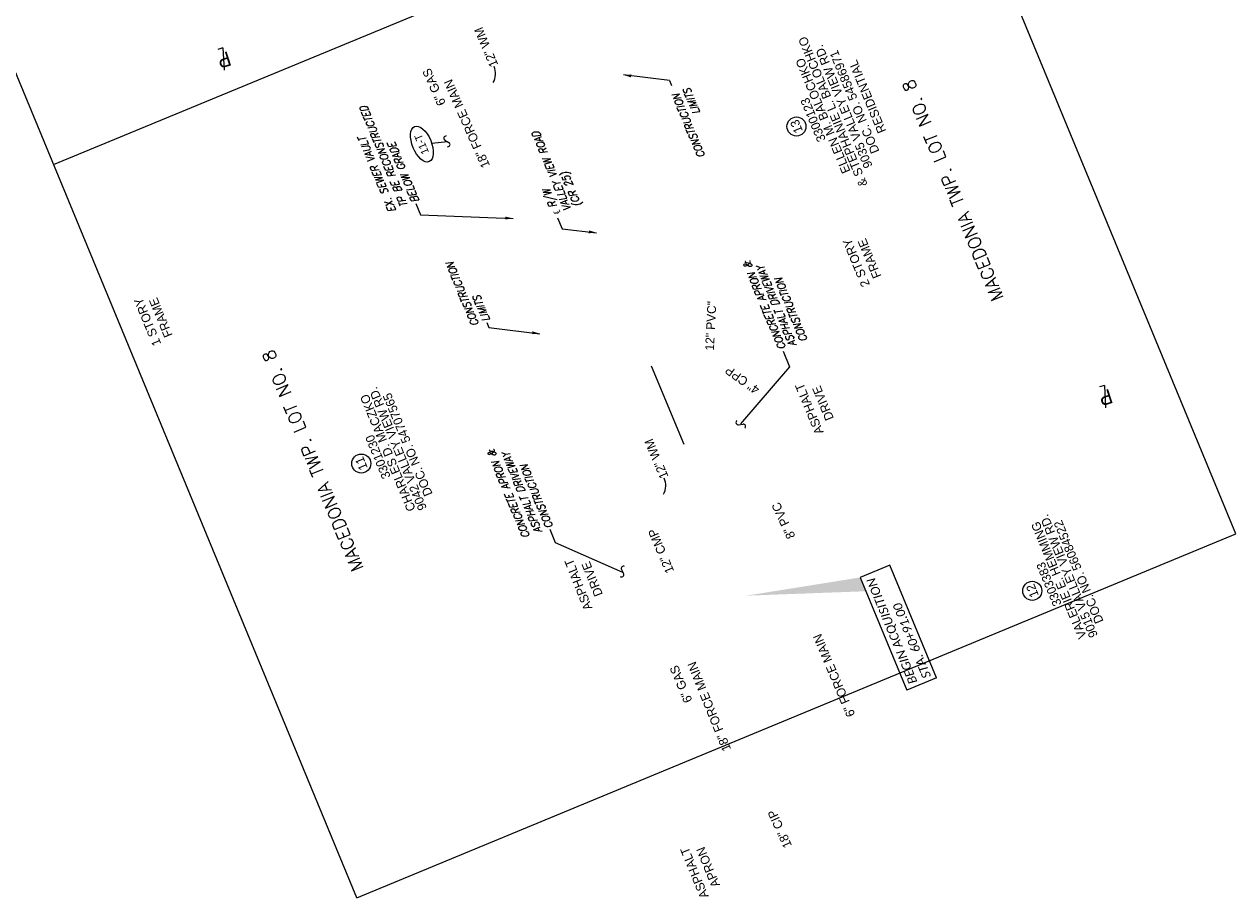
# Model space of a CAD drawing. Header units: feet. Extents: x 2244667 to 2246839, y 594935 to 597097.
# Tile 7 of 14: x 2245762 to 2246144, y 595585 to 595861. Entities that reach past the tile are written whole.
import ezdxf
from ezdxf.enums import TextEntityAlignment as Align

# ---------------------------------------------------------------- set-up
doc = ezdxf.new("R2010")
doc.units = ezdxf.units.FT
doc.header["$MEASUREMENT"] = 0
doc.layers.add('0_Mview', color=7, linetype='Continuous', plot=False)
doc.layers.add('0_View_Frame_Border', color=245, linetype='Continuous', plot=False)
for name, color, linetype in [('DR_X_Text', 7, 'Continuous'), ('DV_X_Text_02', 6, 'Continuous'), ('GE_X_CL_Text', 7, 'Continuous'), ('PV_X_Text', 7, 'Continuous'), ('RW_P_Text_01', 4, 'Continuous'), ('SH_Text', 7, 'Continuous'), ('UT_X_Gas_Text', 7, 'Continuous'), ('UT_X_Sanitary_Text', 7, 'Continuous'), ('UT_X_Water_Text', 7, 'Continuous')]:
    doc.layers.add(name, color=color, linetype=linetype)
doc.styles.add('P_Slanted_Normal', font='calibrii.ttf', dxfattribs={"height": 0.14})
doc.styles.add('ROMANS', font='ROMANS.shx', dxfattribs={"height": 2.4})
doc.styles.add('Slanted Normal CL CONST', font='romans.shx', dxfattribs={"width": 0.9, "oblique": 15, "height": 14})
doc.styles.add('Slanted-Normal', font='font31.shx', dxfattribs={"height": 0.14})
doc.styles.add('Slanted-Normal LS 0.50_0', font='font31.shx')

# ---------------------------------------------------------------- blocks, each defined once
blk = doc.blocks.new('SQUIG')
blk.add_line((0.035, 0.029), (-0.021, -0.02))
for centre, start, end in [((-0.044, 0.008), 158.1069, 307.9876), ((0.057, 0.001), 341.0875, 128.316)]:
    blk.add_arc(centre, 0.0361, start, end)
blk = doc.blocks.new('AH2')
blk.add_solid([(8, -1.5), (0, 0), (8, 1.5)])
blk = doc.blocks.new('PL')
for q in [(0.055, 0.209), (0.048, -0.132)]:
    blk.add_line((-0.034, -0.132), q)
at = {"style": 'Slanted-Normal'}
blk.add_text('P', height=0.23, dxfattribs=at).set_placement((-0.097, -0.059))

msp = doc.modelspace()

# ---------------------------------------------------------------- hatches: boundary and pattern name
at = {"layer": 'RW_P_Text_01'}
h = msp.add_hatch(color=256, dxfattribs=at)
h.dxf.hatch_style = 1
h.paths.add_polyline_path([(2245989.67, 595680.62), (2246025.67, 595686.38), (2246027.47, 595682.03)])

# ---------------------------------------------------------------- linework, layer by layer
at = {"layer": '0_Mview'}
msp.add_line((2245970.12, 595728.22), (2245959.88, 595752.98), dxfattribs=at)
at = {"layer": '0_View_Frame_Border'}
for p, q in [((2245771.28, 595816.45), (2246048.49, 595931.15)), ((2245866.87, 595585.44), (2246144.07, 595700.14))]:
    msp.add_line(p, q, dxfattribs=at)
at = {"layer": '0_View_Frame_Border', "flags": 128}
for points in [[(2246144.07, 595700.14), (2245845.46, 596421.83, 0.049646), (2245652.86, 596781.58)], [(2245866.87, 595585.44), (2245568.25, 596307.13, 0.049646), (2245403.71, 596614.49)]]:
    msp.add_lwpolyline(points, format="xyb", dxfattribs=at)
at = {"layer": 'DV_X_Text_02'}
for centre in [(2246005.54, 595828.48), (2245868.33, 595722.27), (2246079.91, 595682.15)]:
    msp.add_circle(centre, 3, dxfattribs=at)
at = {"layer": 'GE_X_CL_Text'}
for p, q in [((2245930.23, 595799.73), (2245931.68, 595796.23)), ((2245931.68, 595796.23), (2245942.49, 595795))]:
    msp.add_line(p, q, dxfattribs=at)
at = {"layer": 'RW_P_Text_01'}
for p, q in [((2245965.51, 595842.96), (2245951, 595844.71)), ((2245965.51, 595842.96), (2245966.15, 595841.42)), ((2245890.53, 595823.21), (2245895.46, 595823.71)), ((2245885.56, 595804.23), (2245887.02, 595800.69)), ((2245887.02, 595800.69), (2245916.17, 595799.51, 1061.19)), ((2245907.91, 595766.75), (2245908.57, 595765.16)), ((2245908.57, 595765.16), (2245924.63, 595763.19)), ((2246001.35, 595757.65), (2246003.4, 595752.7)), ((2246003.4, 595752.7), (2245987.94, 595734.75)), ((2245927.79, 595701.55), (2245929.5, 595697.43)), ((2245929.5, 595697.43), (2245950.74, 595688.07)), ((2246035.01, 595690.25), (2246025.67, 595686.38)), ((2246049.72, 595654.69), (2246035.01, 595690.25)), ((2246025.67, 595686.38), (2246040.38, 595650.82)), ((2246049.72, 595654.69), (2246040.38, 595650.82))]:
    msp.add_line(p, q, dxfattribs=at)
msp.add_ellipse((2245887.44, 595822.94), major_axis=(-2.29, 5.54), ratio=0.5, dxfattribs=at)
at = {"layer": 'UT_X_Water_Text'}
for centre in [(2245904.93, 595845.1), (2245958.6, 595715.39)]:
    msp.add_arc(centre, 5.73, 330.8218, 23.5739, dxfattribs=at)

# ---------------------------------------------------------------- block references
at = {"layer": 'GE_X_CL_Text', "xscale": 0.3, "yscale": 0.3, "zscale": 0.3}
for p, rotation in [((2245916.17, 595799.51, 1061.19), 177.106615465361), ((2245942.49, 595795), 173.1539949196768)]:
    msp.add_blockref('AH2', p, dxfattribs=dict(at, rotation=rotation))
at = {"layer": 'RW_P_Text_01'}
for name, p, xscale, yscale, zscale, rotation in [('PL', (2245824.84, 595850.56, 3534245.5), 20, 20, 20, 197.9810913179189), ('AH2', (2245951, 595844.71), 0.3000000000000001, 0.3000000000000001, 0.3000000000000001, 353.1539949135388), ('SQUIG', (2245895.46, 595823.71), 20, 20, 20, 108.6308966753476), ('AH2', (2245924.63, 595763.19), 0.3, 0.3, 0.3, 173.1539949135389), ('PL', (2246102.8, 595744.18, 3534245.5), 20, 20, 20, 197.9810913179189), ('SQUIG', (2245988.15, 595734.59), 20, 20, 20, 146.8999386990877), ('SQUIG', (2245950.74, 595688.07), 20, 20, 20, 76.64817515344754)]:
    msp.add_blockref(name, p, dxfattribs=dict(at, xscale=xscale, yscale=yscale, zscale=zscale, rotation=rotation))

# ---------------------------------------------------------------- texts
at = {"layer": 'DR_X_Text', "style": 'Slanted-Normal'}
for s, rotation, p in [('4" CPP', 144.2166, (2245994.2, 595746.16)), ('8" PVC', 114.8679, (2246005.26, 595699.33)), ('12" CMP', 112.8984, (2245967.02, 595688.41)), ('18" CIP', 114.4656, (2246004.19, 595601.9))]:
    msp.add_text(s, height=2.8, rotation=rotation, dxfattribs=at).set_placement(p)
at = {"layer": 'DR_X_Text', "insert": (2245977.5, 595773.51), "char_height": 2.8, "attachment_point": 3, "rotation": 87.0987, "style": 'Slanted-Normal'}
msp.add_mtext('12" PVC"', dxfattribs=at)
at = {"layer": 'DV_X_Text_02', "style": 'Slanted-Normal'}
for s, p in [('& STEPHANIE L. BALOCHKO', (2246017.01, 595833.13)), ('9035 VALLEY VIEW RD.', (2246020.35, 595834.75)), ('DOC. NO. 54586971', (2246023.82, 595836.19)), ('ELLEN M. BALOCHKO', (2246013.89, 595831.84)), ('RESIDENTIAL', (2246027.91, 595837.88)), ('3300123', (2246010.78, 595830.55)), ('13', (2246005.54, 595828.48)), ('2 STORY', (2246024.4, 595785.51)), ('FRAME', (2246028.58, 595786.85)), ('1 STORY', (2245800.91, 595766.9)), ('FRAME', (2245805.1, 595768.24)), ('9042 VALLEY VIEW RD.', (2245879.8, 595726.92)), ('CHARLES D. MACZKO', (2245876.68, 595725.63)), ('DOC. NO. 54707565', (2245882.92, 595728.21)), ('3301230', (2245873.56, 595724.34)), ('11', (2245868.33, 595722.27)), ('VALERIE E. HEMMING', (2246088.27, 595685.51)), ('9015 VALLEY VIEW RD.', (2246091.39, 595686.8)), ('DOC. NO. 56084522', (2246094.5, 595688.09)), ('3303383', (2246085.15, 595684.22)), ('12', (2246079.91, 595682.15))]:
    msp.add_text(s, height=2.8, rotation=112.4783, dxfattribs=at).set_placement(p, align=Align.MIDDLE)
at = {"layer": 'PV_X_Text', "char_height": 2.8, "width": 15.7295, "attachment_point": 2, "style": 'Slanted-Normal'}
for s, insert, rotation in [('ASPHALT\\PDRIVE', (2246008.3, 595738.96), 112.5591), ('ASPHALT\\PDRIVE', (2245935.48, 595683.61), 111.7686), ('ASPHALT\\PAPRON', (2245972.07, 595592.76), 112.3475)]:
    msp.add_mtext(s, dxfattribs=dict(at, insert=insert, rotation=rotation))
at = {"layer": 'RW_P_Text_01', "style": 'Slanted Normal CL CONST', "oblique": 15, "width": 0.9}
for s, p in [('LIMITS', (2245975.26, 595832.87)), ('CONSTRUCTION', (2245976.81, 595819.18)), ('TP BE RECONSTRUCTED', (2245883.12, 595803.6)), ('EX. SEWER VAULT', (2245879.32, 595802.02)), ('BELOW GRADE', (2245886.63, 595805.05)), ('CONSTRUCTION', (2245905.48, 595766.12)), ('CONCRETE APRON &', (2246002.26, 595758.74)), ('ASPHALT DRIVEWAY', (2246005.59, 595759.74)), ('CONSTRUCTION', (2246009.1, 595761.2)), ('LIMITS', (2245908.98, 595767.57)), ('ASPHALT DRIVEWAY', (2245925.36, 595700.92)), ('CONCRETE APRON &', (2245921.56, 595699.35)), ('CONSTRUCTION', (2245928.87, 595702.37))]:
    msp.add_text(s, height=2.4, rotation=112.4783, dxfattribs=at).set_placement(p)
at = {"layer": 'RW_P_Text_01', "style": 'ROMANS'}
for p in [(2246056.72, 595809.13), (2245854.88, 595723.95)]:
    msp.add_text('MACEDONIA TWP. LOT NO. 8', height=4, rotation=112.4783, dxfattribs=at).set_placement(p, align=Align.CENTER)
at = {"layer": 'RW_P_Text_01', "style": 'Slanted-Normal LS 0.50_0'}
msp.add_text('11-T', height=2.4, rotation=112.4783, dxfattribs=at).set_placement((2245887.34, 595822.9), align=Align.MIDDLE)
at = {"layer": 'RW_P_Text_01', "insert": (2246044.6, 595653.86), "char_height": 2.8, "attachment_point": 4, "rotation": 112.3233, "style": 'P_Slanted_Normal'}
msp.add_mtext('\\pxql;BEGIN ACQUISITION\\PSTA. 60+91.00', dxfattribs=at)
at = {"layer": 'SH_Text', "style": 'Slanted Normal CL CONST', "oblique": 15, "width": 0.9}
for s, p in [('VALLEY VIEW ROAD', (2245934.59, 595802.42)), ('(CR 25)', (2245937.78, 595803.74)), ('℄ R/W', (2245931.09, 595800.97))]:
    msp.add_text(s, height=2.4, rotation=112.4783, dxfattribs=at).set_placement(p)
at = {"layer": 'UT_X_Gas_Text', "style": 'Slanted-Normal'}
for rotation, p in [(113.8022, (2245895.04, 595835.78)), (112.443, (2245972.79, 595647.56))]:
    msp.add_text('6" GAS', height=2.8, rotation=rotation, dxfattribs=at).set_placement(p)
at = {"layer": 'UT_X_Sanitary_Text', "style": 'Slanted-Normal'}
for s, rotation, p in [('18" FORCE MAIN', 113.8699, (2245908.96, 595816.18)), ('6" FORCE MAIN', 112.8984, (2246024.13, 595643.13)), ('18" FORCE MAIN', 112.0737, (2245984.97, 595632.29))]:
    msp.add_text(s, height=2.8, rotation=rotation, dxfattribs=at).set_placement(p)
at = {"layer": 'UT_X_Water_Text', "style": 'Slanted-Normal'}
for p in [(2245911.55, 595847.93), (2245965.22, 595718.22)]:
    msp.add_text('12" WM', height=2.8, rotation=112.8984, dxfattribs=at).set_placement(p)

doc.saveas('drawing.dxf')
